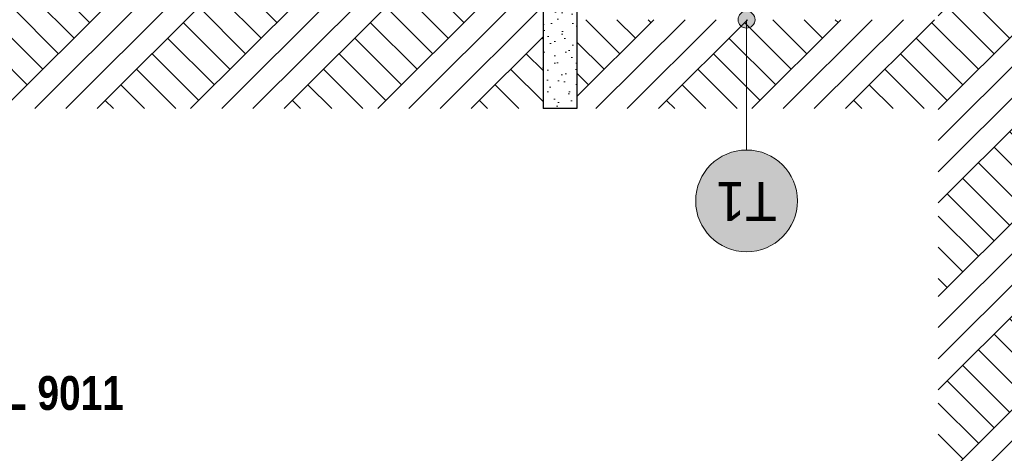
# Model space of a CAD drawing. Extents: x -366324 to -207045, y 68808 to 138616.
# Tile 77 of 170: x -294477 to -288672, y 75686 to 78245. Entities that reach past the tile are written whole.
import ezdxf

# ---------------------------------------------------------------- set-up
doc = ezdxf.new("R2010")
doc.units = 0
doc.header["$MEASUREMENT"] = 0
for name, color, linetype, lineweight in [('Arch kolorystyka_Nr_Pióra__19', 255, 'Continuous', 13), ('Arch opisy_Nr_Pióra__1', 7, 'Continuous', 25), ('Arch opisy_Nr_Pióra__21', 7, 'Continuous', 9), ('Arch schody_Nr_Pióra__1', 7, 'Continuous', 25), ('arch wypelnienia_Nr_Pióra__21', 7, 'Continuous', 9)]:
    doc.layers.add(name, color=color, linetype=linetype, lineweight=lineweight)
doc.layers.add('Arch opisy', color=7, linetype='Continuous')
doc.layers.add('Arch teren_Nr_Pióra__2', color=7, linetype='Continuous', lineweight=13, true_color=0x7f7f7f)
doc.styles.add('GENERATED_STYLE_2', font='txt')
doc.styles.add('GENERATED_STYLE_3', font='txt')
pattern_1 = [(45, (0, 0), (-275.77163, 275.77163), []), (45, (-91.9, 91.9), (-551.5433, 551.5433), []), (45, (-183.85, 183.85), (-551.5433, 551.5433), []), (135, (-275.77, 275.77), (91.92388, 91.92388), [390, -390])]

# ---------------------------------------------------------------- blocks, each defined once
blk = doc.blocks.new('Linia_12', base_point=(-290191.4, 78519.6))
at = {"layer": 'Arch opisy_Nr_Pióra__21', "linetype": 'Continuous'}
for points in [[(-290141.4, 78519.6), (-290145.2, 78538.7), (-290156.1, 78554.9), (-290172.3, 78565.8), (-290191.4, 78569.6), (-290210.5, 78565.8), (-290226.8, 78554.9), (-290237.6, 78538.7), (-290241.4, 78519.6), (-290237.6, 78500.4), (-290226.8, 78484.2), (-290210.5, 78473.4), (-290191.4, 78469.6), (-290172.3, 78473.4), (-290156.1, 78484.2), (-290145.2, 78500.4)], [(-290141.4, 78244.6), (-290145.2, 78263.7), (-290156.1, 78279.9), (-290172.3, 78290.8), (-290191.4, 78294.6), (-290210.5, 78290.8), (-290226.8, 78279.9), (-290237.6, 78263.7), (-290241.4, 78244.6), (-290237.6, 78225.4), (-290226.8, 78209.2), (-290210.5, 78198.4), (-290191.4, 78194.6), (-290172.3, 78198.4), (-290156.1, 78209.2), (-290145.2, 78225.4)]]:
    blk.add_hatch(color=256, dxfattribs=at).paths.add_polyline_path(points, flags=0)
blk.add_line((-290191.4, 78469.6), (-290191.4, 78294.6), dxfattribs=at)
for centre in [(-290191.4, 78519.6), (-290191.4, 78244.6)]:
    blk.add_circle(centre, 50, dxfattribs=at)
blk = doc.blocks.new('Linia_13', base_point=(-290191.4, 78244.6))
at = {"layer": 'Arch opisy_Nr_Pióra__21', "linetype": 'Continuous'}
blk.add_line((-290191.4, 78244.6), (-290191.4, 77475.5), dxfattribs=at)
blk.add_circle((-290191.4, 77175.5), 300, dxfattribs=at)

msp = doc.modelspace()

# ---------------------------------------------------------------- hatches: boundary and pattern name
at = {"layer": 'Arch kolorystyka_Nr_Pióra__19', "linetype": 'Continuous'}
msp.add_hatch(color=256, dxfattribs=at).paths.add_polyline_path([(-290491.4, 77175.5, -1), (-289891.4, 77175.5, -1)], flags=0)
at = {"layer": 'Arch teren_Nr_Pióra__2', "linetype": 'Continuous'}
h = msp.add_hatch(dxfattribs=at)
h.set_pattern_fill('Earth', color=256, style=0, pattern_type=2)
h.set_pattern_definition(pattern_1)
h.paths.add_polyline_path([(-289126.4, 78519.6), (-289126.4, 78459.6), (-289061.4, 78394.6), (-289061.4, 75519.6), (-285511.4, 75519.6), (-275071.4, 75519.6), (-275071.4, 78739.6), (-275741.4, 78739.6), (-281521.4, 78879.6), (-285011.4, 78649.6), (-285225.1, 78649.6), (-285311.4, 78649.6), (-285311.4, 77719.6), (-285511.4, 77719.6), (-285511.4, 78519.6), (-289061.4, 78519.6)], flags=0)
h = msp.add_hatch(dxfattribs=at)
h.set_pattern_fill('Earth', color=256, style=0, pattern_type=2)
h.set_pattern_definition(pattern_1)
h.paths.add_polyline_path([(-300481.4, 77719.6), (-291391.4, 77719.6), (-291391.4, 78519.6), (-300481.4, 78519.6)], flags=0)
h = msp.add_hatch(dxfattribs=at)
h.set_pattern_fill('Earth', color=256, style=0, pattern_type=2)
h.set_pattern_definition(pattern_1)
h.paths.add_polyline_path([(-289061.4, 78244.6), (-291191.4, 78244.6), (-291191.4, 77719.6), (-289061.4, 77719.6)], flags=0)
at = {"layer": 'arch wypelnienia_Nr_Pióra__21', "linetype": 'Continuous'}
h = msp.add_hatch(dxfattribs=at)
h.set_pattern_fill('Cut_Stone', color=256, style=0, pattern_type=2)
h.set_pattern_definition([(45, (0, 200), (-63.63961, 63.63961), [0, -60, 0, -90]), (110, (200, 200), (84.572336, 30.781813), [0, -44, 0, -76])])
h.paths.add_polyline_path([(-291391.4, 77719.6), (-291191.4, 77719.6), (-291191.4, 78319.6), (-291391.4, 78319.6)], flags=0)

# ---------------------------------------------------------------- linework, layer by layer
at = {"layer": 'Arch schody_Nr_Pióra__1', "linetype": 'Continuous'}
for p, q in [((-291391.4, 78969.6), (-291391.4, 77719.6)), ((-291191.4, 78969.6), (-291191.4, 77719.6)), ((-291191.4, 77719.6), (-291391.4, 77719.6))]:
    msp.add_line(p, q, dxfattribs=at)

# ---------------------------------------------------------------- block references
at = {"layer": 'Arch opisy', "linetype": 'Continuous'}
for name, p in [('Linia_12', (-290191.4, 78519.6)), ('Linia_13', (-290191.4, 78244.6))]:
    msp.add_blockref(name, p, dxfattribs=at)

# ---------------------------------------------------------------- texts
at = {"layer": 'Arch opisy_Nr_Pióra__1', "linetype": 'Continuous', "insert": (-290191.4, 77057.1), "char_height": 230, "attachment_point": 2, "rotation": 180, "style": 'GENERATED_STYLE_3'}
msp.add_mtext('{T1}', dxfattribs=at)
at = {"layer": 'Arch opisy_Nr_Pióra__1', "linetype": 'Continuous', "insert": (-301171.4, 76302), "char_height": 200, "width": 8549.677, "attachment_point": 1, "line_spacing_factor": 0.479219, "style": 'GENERATED_STYLE_2'}
msp.add_mtext('\\A1;{\\fArial Narrow Europa Środkowa|b0|i0|c0|p34;Stolarka okienna PCV w kolorze szarym \\fArial Narrow Europa Środkowa|b1|i0|c0|p34;RAL 7045\\P\\fArial Narrow Europa Środkowa|b0|i0|c0|p34;parapety zewnętrzne z blachy powlekanej w kolorze czarnym \\fArial Narrow Europa Środkowa|b1|i0|c0|p34;RAL 9011}', dxfattribs=at)

doc.saveas('drawing.dxf')
